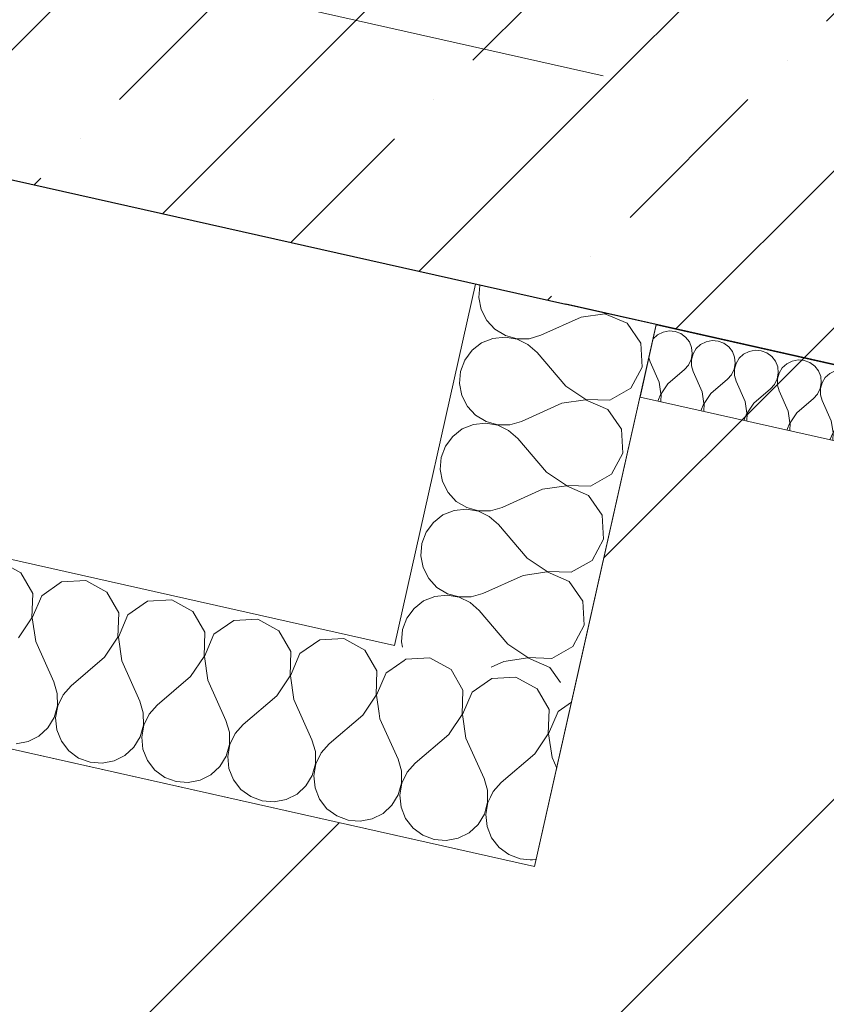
# Model space of a CAD drawing. Header units: millimetres. Extents: x -7213913 to -6930480, y 6129472 to 6353620.
# Tile 149 of 256: x -7191821 to -7191386, y 6174624 to 6175156. Entities that reach past the tile are written whole.
import ezdxf
from ezdxf.enums import TextEntityAlignment as Align

# ---------------------------------------------------------------- set-up
doc = ezdxf.new("R2010")
doc.units = ezdxf.units.MM
doc.header["$MEASUREMENT"] = 0
doc.linetypes.add('Штрихпунктирная', pattern=[670.277762, 352.777767, -176.388884, 0, -141.111112])
for name, color, linetype, lineweight in [('0_Ном._пера__1', 7, 'Continuous', 0), ('АР-Стены_внешние_.АР_Ном._пера__1', 7, 'Continuous', 0), ('АР-Стены_внутренние_пилоны.АР_Ном._пера__1', 7, 'Continuous', 30), ('АР-Стены_Перегородки_межквартирные_200.АР_Ном._пера__1', 7, 'Continuous', 30), ('АР-Чертеж-Оси_Осевые размеры.АР_Ном._пера__120', 7, 'Continuous', 0), ('АР-Чертеж-Размеры.АР_Ном._пера__1', 7, 'Continuous', 0)]:
    doc.layers.add(name, color=color, linetype=linetype, lineweight=lineweight)
for name, color, linetype in [('АР-Стены_внутренние_пилоны.АР', 7, 'Continuous'), ('АР-Стены_Перегородки_межквартирные_200.АР', 7, 'Continuous'), ('АР-Чертеж-Оси_Осевые размеры.АР', 7, 'Continuous'), ('АР-Чертеж-Размеры.АР', 7, 'Continuous')]:
    doc.layers.add(name, color=color, linetype=linetype)
doc.styles.add('РЎР“Р•РќР•Р\xa0Р\x98Р\xa0_РЎРўР\x98Р›Р¬_3', font='GOST_Common.ttf')
doc.styles.add('РЎР“Р•РќР•Р\xa0Р\x98Р\xa0_РЎРўР\x98Р›Р¬_5', font='GOTHIC.TTF')
doc.dimstyles.new('СГЕНЕРИР_СТИЛЬ__5', dxfattribs={"dimtxt": 200, "dimasz": 142.5, "dimexe": 0.18, "dimexo": 0.0625, "dimgap": 0, "dimtad": 1, "dimdec": 0, "dimzin": 0, "dimdsep": 46, "dimtxsty": 'РЎР“Р•РќР•Р\xa0Р\x98Р\xa0_РЎРўР\x98Р›Р¬_3', "dimblk": 'ARROWHEAD_6', "dimblk1": 'ARROWHEAD_6', "dimblk2": 'ARROWHEAD_6', "dimcen": 0.09, "dimse1": 1, "dimse2": 1, "dimclrd": 7, "dimclre": 7, "dimclrt": 7, "dimazin": 0, "dimtfac": 1, "dimtdec": 4, "dimtmove": 0, "dimatfit": 3, "dimfxl": 1, "dimtolj": 1, "dimtzin": 0, "dimarcsym": 0})
pattern_1 = [(45, (-6566190.34, 6562677.8), (-84.852814, 84.852814), []), (45, (-6566232.77, 6562720.22), (-84.852814, 84.852814), [90, -30, 0, -30])]
pattern_2 = [(45, (-6566190.34, 6562677.8), (-127.279217, 127.279217), [])]

# ---------------------------------------------------------------- blocks, each defined once
blk = doc.blocks.new('Стена_8_10', base_point=(-7191377.14, 6175096.67))
at = {"layer": 'АР-Стены_внутренние_пилоны.АР', "linetype": 'Continuous', "lineweight": 0, "true_color": 0x000000}
h = blk.add_hatch(dxfattribs=at)
h.set_pattern_fill('ЖЕЛЕЗОБЕТОН__PROJECT__000A', color=18, style=0, pattern_type=2)
h.set_pattern_definition(pattern_1)
h.paths.add_polyline_path([(-7191526.49, 6175002.1), (-7191282.57, 6174947.31), (-7191278.51, 6174965.38), (-7191471.7, 6175246.02)])
h = blk.add_hatch(dxfattribs=at)
h.set_pattern_fill('ЖЕЛЕЗОБЕТОН__PROJECT__000A', color=18, style=0, pattern_type=2)
h.set_pattern_definition(pattern_1)
h.paths.add_polyline_path([(-7191471.7, 6175246.02), (-7191278.51, 6174965.38), (-7191227.78, 6175191.24)])
at = {"layer": 'АР-Стены_внутренние_пилоны.АР_Ном._пера__1', "color": 7, "linetype": 'Continuous', "lineweight": 30, "flags": 128}
blk.add_lwpolyline([(-7191282.57, 6174947.31), (-7191526.49, 6175002.1)], dxfattribs=at)
blk = doc.blocks.new('Стена_10_10', base_point=(-7193465.12, 6175565.61))
at = {"layer": 'АР-Стены_внутренние_пилоны.АР', "linetype": 'Continuous', "lineweight": 0, "true_color": 0x000000}
h = blk.add_hatch(dxfattribs=at)
h.set_pattern_fill('ЖЕЛЕЗОБЕТОН__PROJECT__000A', color=18, style=0, pattern_type=2)
h.set_pattern_definition(pattern_1)
h.paths.add_polyline_path([(-7191471.7, 6175246.02), (-7193315.77, 6175660.18), (-7193370.55, 6175416.26), (-7191526.49, 6175002.1)])
at = {"layer": 'АР-Стены_внутренние_пилоны.АР_Ном._пера__1', "color": 7, "linetype": 'Continuous', "lineweight": 30, "flags": 128}
blk.add_lwpolyline([(-7193614.48, 6175471.04), (-7191526.49, 6175002.1)], dxfattribs=at)
blk = doc.blocks.new('Стена_206_10', base_point=(-7193336.24, 6174998.62))
at = {"layer": 'АР-Стены_Перегородки_межквартирные_200.АР', "linetype": 'Continuous', "lineweight": 0, "true_color": 0x000000}
h = blk.add_hatch(dxfattribs=at)
h.set_pattern_fill('БЛОКИ_БЕТОННЫЕ_ЭФФЕКТИВН_28', color=18, style=0, pattern_type=2)
h.set_pattern_definition(pattern_2)
h.paths.add_polyline_path([(-7193260.58, 6174879.14), (-7185762.37, 6173195.08), (-7185718.54, 6173390.22), (-7193216.75, 6175074.28)])
at = {"layer": 'АР-Стены_Перегородки_межквартирные_200.АР_Ном._пера__1', "color": 7, "linetype": 'Continuous', "lineweight": 15, "flags": 128}
blk.add_lwpolyline([(-7191543.44, 6174698.46), (-7193216.75, 6175074.28)], dxfattribs=at)
blk = doc.blocks.new('Стена_207_10', base_point=(-7191467.78, 6174578.98))
at = {"layer": 'АР-Стены_Перегородки_межквартирные_200.АР', "linetype": 'Continuous', "lineweight": 0, "true_color": 0x000000}
h = blk.add_hatch(dxfattribs=at)
h.set_pattern_fill('БЛОКИ_БЕТОННЫЕ_ЭФФЕКТИВН_28', color=18, style=0, pattern_type=2)
h.set_pattern_definition(pattern_2)
h.paths.add_polyline_path([(-7191348.3, 6174654.63), (-7191282.57, 6174947.31), (-7191477.7, 6174991.14), (-7191543.44, 6174698.46)])
h = blk.add_hatch(dxfattribs=at)
h.set_pattern_fill('ШТУКАТУРКА__ГИПС_01_000A', color=18, style=0, pattern_type=2)
h.set_pattern_definition([(45, (-6566190.34, 6563027.8), (-111.369318, 111.369318), [0, -105, 0, -157.5]), (110, (-6565840.34, 6563027.8), (148.001588, 53.868173), [0, -77, 0, -133])])
h.paths.add_polyline_path([(-7191328.78, 6174650.25), (-7191263.05, 6174942.93), (-7191282.57, 6174947.31), (-7191348.3, 6174654.63)])
at = {"layer": 'АР-Стены_Перегородки_межквартирные_200.АР_Ном._пера__1', "color": 7, "linetype": 'Continuous', "lineweight": 15}
blk.add_line((-7191348.3, 6174654.63), (-7191282.57, 6174947.31), dxfattribs=at)
at = {"layer": 'АР-Стены_Перегородки_межквартирные_200.АР_Ном._пера__1', "color": 7, "linetype": 'Continuous', "lineweight": 15, "flags": 128}
for points in [[(-7191477.7, 6174991.14), (-7191543.44, 6174698.46)], [(-7191282.57, 6174947.31), (-7191477.7, 6174991.14)]]:
    blk.add_lwpolyline(points, dxfattribs=at)
at = {"layer": 'АР-Стены_Перегородки_межквартирные_200.АР_Ном._пера__1', "color": 7, "linetype": 'Continuous', "lineweight": 0, "flags": 128}
for points in [[(-7191263.05, 6174942.93), (-7191282.57, 6174947.31)], [(-7191328.78, 6174650.25), (-7191263.05, 6174942.93)], [(-7191328.78, 6174650.25), (-7191348.3, 6174654.63)]]:
    blk.add_lwpolyline(points, dxfattribs=at)
blk = doc.blocks.new('*X807', base_point=(-6566190.34, 6562677.79))
at = {"layer": 'АР-Стены_внешние_.АР_Ном._пера__1', "color": 7, "linetype": 'Continuous', "lineweight": 0}
for p, q in [((-7191479.41, 6174983.39), (-7191479.46, 6174983.3)), ((-7191477, 6174985.63), (-7191479.41, 6174983.39)), ((-7191474.08, 6174987.12), (-7191477, 6174985.63)), ((-7191470.85, 6174987.75), (-7191474.08, 6174987.12)), ((-7191467.58, 6174987.48), (-7191470.85, 6174987.75)), ((-7191464.5, 6174986.32), (-7191467.58, 6174987.48)), ((-7191461.86, 6174984.37), (-7191464.5, 6174986.32)), ((-7191459.85, 6174981.77), (-7191461.86, 6174984.37)), ((-7191458.63, 6174978.73), (-7191459.85, 6174981.77)), ((-7191458.29, 6174975.46), (-7191458.63, 6174978.73)), ((-7191456.18, 6174978.17), (-7191457.88, 6174975.37)), ((-7191453.77, 6174980.41), (-7191456.18, 6174978.17)), ((-7191450.84, 6174981.9), (-7191453.77, 6174980.41)), ((-7191447.62, 6174982.53), (-7191450.84, 6174981.9)), ((-7191444.35, 6174982.26), (-7191447.62, 6174982.53)), ((-7191441.27, 6174981.11), (-7191444.35, 6174982.26)), ((-7191438.63, 6174979.16), (-7191441.27, 6174981.11)), ((-7191436.62, 6174976.56), (-7191438.63, 6174979.16)), ((-7191481.72, 6174973.28), (-7191481.04, 6174970.98)), ((-7191460.28, 6174969.26), (-7191458.85, 6174972.22)), ((-7191458.85, 6174972.22), (-7191458.29, 6174975.46)), ((-7191457.88, 6174975.37), (-7191458.76, 6174972.2)), ((-7191458.76, 6174972.2), (-7191458.73, 6174968.92)), ((-7191435.4, 6174973.51), (-7191436.62, 6174976.56)), ((-7191435.06, 6174970.24), (-7191435.4, 6174973.51)), ((-7191432.95, 6174972.96), (-7191434.65, 6174970.15)), ((-7191430.54, 6174975.19), (-7191432.95, 6174972.96)), ((-7191427.61, 6174976.68), (-7191430.54, 6174975.19)), ((-7191424.39, 6174977.32), (-7191427.61, 6174976.68)), ((-7191421.12, 6174977.05), (-7191424.39, 6174977.32)), ((-7191418.04, 6174975.89), (-7191421.12, 6174977.05)), ((-7191415.4, 6174973.94), (-7191418.04, 6174975.89)), ((-7191413.39, 6174971.34), (-7191415.4, 6174973.94)), ((-7191401.16, 6174972.1), (-7191404.38, 6174971.47)), ((-7191397.89, 6174971.83), (-7191401.16, 6174972.1)), ((-7191476.16, 6174960.12), (-7191481.04, 6174970.98)), ((-7191471.52, 6174959.08), (-7191462.46, 6174966.81)), ((-7191462.46, 6174966.81), (-7191460.28, 6174969.26)), ((-7191458.73, 6174968.92), (-7191457.81, 6174965.76)), ((-7191437.05, 6174964.05), (-7191435.62, 6174967.01)), ((-7191435.62, 6174967.01), (-7191435.06, 6174970.24)), ((-7191434.65, 6174970.15), (-7191435.53, 6174966.99)), ((-7191435.53, 6174966.99), (-7191435.5, 6174963.7)), ((-7191412.17, 6174968.29), (-7191413.39, 6174971.34)), ((-7191411.83, 6174965.03), (-7191412.17, 6174968.29)), ((-7191409.72, 6174967.74), (-7191411.42, 6174964.93)), ((-7191407.31, 6174969.98), (-7191409.72, 6174967.74)), ((-7191404.38, 6174971.47), (-7191407.31, 6174969.98)), ((-7191394.81, 6174970.67), (-7191397.89, 6174971.83)), ((-7191392.17, 6174968.72), (-7191394.81, 6174970.67)), ((-7191390.16, 6174966.12), (-7191392.17, 6174968.72)), ((-7191377.93, 6174966.88), (-7191381.15, 6174966.25)), ((-7191374.65, 6174966.61), (-7191377.93, 6174966.88)), ((-7191452.93, 6174954.91), (-7191457.81, 6174965.76)), ((-7191448.28, 6174953.86), (-7191439.23, 6174961.59)), ((-7191439.23, 6174961.59), (-7191437.05, 6174964.05)), ((-7191435.5, 6174963.7), (-7191434.58, 6174960.55)), ((-7191413.82, 6174958.83), (-7191412.39, 6174961.79)), ((-7191412.39, 6174961.79), (-7191411.83, 6174965.03)), ((-7191411.42, 6174964.93), (-7191412.3, 6174961.77)), ((-7191412.3, 6174961.77), (-7191412.27, 6174958.48)), ((-7191388.94, 6174963.08), (-7191390.16, 6174966.12)), ((-7191388.6, 6174959.81), (-7191388.94, 6174963.08)), ((-7191386.49, 6174962.53), (-7191388.19, 6174959.72)), ((-7191384.08, 6174964.76), (-7191386.49, 6174962.53)), ((-7191381.15, 6174966.25), (-7191384.08, 6174964.76)), ((-7191371.58, 6174965.46), (-7191374.65, 6174966.61)), ((-7191368.94, 6174963.51), (-7191371.58, 6174965.46)), ((-7191366.93, 6174960.91), (-7191368.94, 6174963.51)), ((-7191354.7, 6174961.67), (-7191357.92, 6174961.03)), ((-7191351.42, 6174961.4), (-7191354.7, 6174961.67)), ((-7191475.22, 6174953.69), (-7191476.16, 6174960.12)), ((-7191471.52, 6174959.08), (-7191475.12, 6174953.67)), ((-7191429.7, 6174949.69), (-7191434.58, 6174960.55)), ((-7191425.05, 6174948.65), (-7191416, 6174956.37)), ((-7191416, 6174956.37), (-7191413.82, 6174958.83)), ((-7191412.27, 6174958.48), (-7191411.35, 6174955.33)), ((-7191390.59, 6174953.61), (-7191389.16, 6174956.57)), ((-7191389.16, 6174956.57), (-7191388.6, 6174959.81)), ((-7191388.19, 6174959.72), (-7191389.07, 6174956.55)), ((-7191389.07, 6174956.55), (-7191389.04, 6174953.27)), ((-7191365.71, 6174957.86), (-7191366.93, 6174960.91)), ((-7191365.37, 6174954.59), (-7191365.71, 6174957.86)), ((-7191363.25, 6174957.31), (-7191364.96, 6174954.5)), ((-7191360.85, 6174959.54), (-7191363.25, 6174957.31)), ((-7191357.92, 6174961.03), (-7191360.85, 6174959.54)), ((-7191348.35, 6174960.24), (-7191351.42, 6174961.4)), ((-7191345.71, 6174958.29), (-7191348.35, 6174960.24)), ((-7191343.7, 6174955.69), (-7191345.71, 6174958.29)), ((-7191331.47, 6174956.45), (-7191334.69, 6174955.82)), ((-7191328.19, 6174956.18), (-7191331.47, 6174956.45)), ((-7191325.12, 6174955.03), (-7191328.19, 6174956.18)), ((-7191476.9, 6174949.8), (-7191475.22, 6174953.69)), ((-7191475.12, 6174953.67), (-7191475.27, 6174949.43)), ((-7191451.99, 6174948.47), (-7191452.93, 6174954.91)), ((-7191448.28, 6174953.86), (-7191451.89, 6174948.45)), ((-7191406.47, 6174944.47), (-7191411.35, 6174955.33)), ((-7191401.82, 6174943.43), (-7191392.77, 6174951.16)), ((-7191392.77, 6174951.16), (-7191390.59, 6174953.61)), ((-7191389.04, 6174953.27), (-7191388.12, 6174950.11)), ((-7191367.35, 6174948.4), (-7191365.93, 6174951.36)), ((-7191365.93, 6174951.36), (-7191365.37, 6174954.59)), ((-7191364.96, 6174954.5), (-7191365.83, 6174951.34)), ((-7191365.83, 6174951.34), (-7191365.81, 6174948.05)), ((-7191342.48, 6174952.64), (-7191343.7, 6174955.69)), ((-7191342.13, 6174949.38), (-7191342.48, 6174952.64)), ((-7191340.02, 6174952.09), (-7191341.73, 6174949.29)), ((-7191337.62, 6174954.33), (-7191340.02, 6174952.09)), ((-7191334.69, 6174955.82), (-7191337.62, 6174954.33)), ((-7191322.48, 6174953.07), (-7191325.12, 6174955.03)), ((-7191320.47, 6174950.48), (-7191322.48, 6174953.07)), ((-7191308.24, 6174951.23), (-7191311.46, 6174950.6)), ((-7191304.96, 6174950.96), (-7191308.24, 6174951.23)), ((-7191301.89, 6174949.81), (-7191304.96, 6174950.96)), ((-7191453.67, 6174944.58), (-7191451.99, 6174948.47)), ((-7191451.89, 6174948.45), (-7191452.04, 6174944.21)), ((-7191428.75, 6174943.25), (-7191429.7, 6174949.69)), ((-7191425.05, 6174948.65), (-7191428.66, 6174943.23)), ((-7191383.24, 6174939.26), (-7191388.12, 6174950.11)), ((-7191378.59, 6174938.21), (-7191369.54, 6174945.94)), ((-7191369.54, 6174945.94), (-7191367.35, 6174948.4)), ((-7191365.81, 6174948.05), (-7191364.89, 6174944.9)), ((-7191344.12, 6174943.18), (-7191342.7, 6174946.14)), ((-7191342.7, 6174946.14), (-7191342.13, 6174949.38)), ((-7191341.73, 6174949.29), (-7191342.6, 6174946.12)), ((-7191342.6, 6174946.12), (-7191342.58, 6174942.83)), ((-7191319.25, 6174947.43), (-7191320.47, 6174950.48)), ((-7191318.9, 6174944.16), (-7191319.25, 6174947.43)), ((-7191316.79, 6174946.88), (-7191318.5, 6174944.07)), ((-7191314.38, 6174949.11), (-7191316.79, 6174946.88)), ((-7191311.46, 6174950.6), (-7191314.38, 6174949.11)), ((-7191299.24, 6174947.86), (-7191301.89, 6174949.81)), ((-7191297.24, 6174945.26), (-7191299.24, 6174947.86)), ((-7191285, 6174946.02), (-7191288.23, 6174945.38)), ((-7191282.89, 6174945.84), (-7191285, 6174946.02)), ((-7191430.43, 6174939.36), (-7191428.75, 6174943.25)), ((-7191428.66, 6174943.23), (-7191428.8, 6174939)), ((-7191405.52, 6174938.04), (-7191406.47, 6174944.47)), ((-7191401.82, 6174943.43), (-7191405.43, 6174938.02)), ((-7191360.01, 6174934.04), (-7191364.89, 6174944.9)), ((-7191355.36, 6174933), (-7191346.3, 6174940.73)), ((-7191346.3, 6174940.73), (-7191344.12, 6174943.18)), ((-7191342.58, 6174942.83), (-7191341.66, 6174939.68)), ((-7191320.89, 6174937.97), (-7191319.47, 6174940.92)), ((-7191319.47, 6174940.92), (-7191318.9, 6174944.16)), ((-7191318.5, 6174944.07), (-7191319.37, 6174940.9)), ((-7191319.37, 6174940.9), (-7191319.35, 6174937.62)), ((-7191296.01, 6174942.21), (-7191297.24, 6174945.26)), ((-7191295.67, 6174938.94), (-7191296.01, 6174942.21)), ((-7191293.56, 6174941.66), (-7191295.27, 6174938.85)), ((-7191291.15, 6174943.89), (-7191293.56, 6174941.66)), ((-7191288.23, 6174945.38), (-7191291.15, 6174943.89)), ((-7191407.2, 6174934.15), (-7191405.52, 6174938.04)), ((-7191405.43, 6174938.02), (-7191405.57, 6174933.78)), ((-7191382.29, 6174932.82), (-7191383.24, 6174939.26)), ((-7191378.59, 6174938.21), (-7191382.2, 6174932.8)), ((-7191336.78, 6174928.82), (-7191341.66, 6174939.68)), ((-7191332.13, 6174927.78), (-7191323.07, 6174935.51)), ((-7191323.07, 6174935.51), (-7191320.89, 6174937.97)), ((-7191319.35, 6174937.62), (-7191318.43, 6174934.47)), ((-7191297.66, 6174932.75), (-7191296.24, 6174935.71)), ((-7191296.24, 6174935.71), (-7191295.67, 6174938.94)), ((-7191295.27, 6174938.85), (-7191296.14, 6174935.69)), ((-7191296.14, 6174935.69), (-7191296.12, 6174932.4)), ((-7191383.97, 6174928.93), (-7191382.29, 6174932.82)), ((-7191382.2, 6174932.8), (-7191382.34, 6174928.56)), ((-7191359.06, 6174927.6), (-7191360.01, 6174934.04)), ((-7191355.36, 6174933), (-7191358.97, 6174927.58)), ((-7191313.54, 6174923.61), (-7191318.43, 6174934.47)), ((-7191308.9, 6174922.56), (-7191299.84, 6174930.29)), ((-7191299.84, 6174930.29), (-7191297.66, 6174932.75)), ((-7191296.12, 6174932.4), (-7191295.2, 6174929.25)), ((-7191360.74, 6174923.71), (-7191359.06, 6174927.6)), ((-7191358.97, 6174927.58), (-7191359.11, 6174923.35)), ((-7191335.83, 6174922.39), (-7191336.78, 6174928.82)), ((-7191332.13, 6174927.78), (-7191335.74, 6174922.37)), ((-7191290.31, 6174918.39), (-7191295.2, 6174929.25)), ((-7191337.51, 6174918.5), (-7191335.83, 6174922.39)), ((-7191335.74, 6174922.37), (-7191335.88, 6174918.13)), ((-7191312.6, 6174917.17), (-7191313.54, 6174923.61)), ((-7191308.9, 6174922.56), (-7191312.51, 6174917.15)), ((-7191314.28, 6174913.28), (-7191312.6, 6174917.17)), ((-7191312.51, 6174917.15), (-7191312.65, 6174912.91)), ((-7191289.82, 6174915.01), (-7191290.31, 6174918.39))]:
    blk.add_line(p, q, dxfattribs=at)
blk = doc.blocks.new('Штриховка_2_10', base_point=(-6566190.34, 6562677.79))
at = {"layer": 'АР-Стены_внешние_.АР_Ном._пера__1', "color": 7, "linetype": 'Continuous', "lineweight": 0, "flags": 128}
blk.add_lwpolyline([(-7191282.6, 6174947.16), (-7191477.74, 6174990.98), (-7191486.5, 6174951.95), (-7191291.36, 6174908.13)], close=True, dxfattribs=at)
at = {"layer": 'АР-Стены_внешние_.АР_Ном._пера__1', "color": 7, "linetype": 'Continuous', "lineweight": 0}
blk.add_blockref('*X807', (-6566190.34, 6562677.79), dxfattribs=at)
blk = doc.blocks.new('*X817', base_point=(-6566190.34, 6562677.79))
at = {"layer": '0_Ном._пера__1', "color": 7, "linetype": 'Continuous', "lineweight": 0}
for p, q in [((-7191613, 6174810.47), (-7191613.95, 6174809.8)), ((-7191600.01, 6174811.2), (-7191613, 6174810.47)), ((-7191588.57, 6174804.99), (-7191600.01, 6174811.2)), ((-7191582.11, 6174793.69), (-7191588.57, 6174804.99)), ((-7191566.54, 6174800.04), (-7191577.21, 6174792.59)), ((-7191553.55, 6174800.76), (-7191566.54, 6174800.04)), ((-7191542.11, 6174794.55), (-7191553.55, 6174800.76)), ((-7191582.56, 6174780.68), (-7191582.11, 6174793.69)), ((-7191577.21, 6174792.59), (-7191582.37, 6174780.64)), ((-7191535.65, 6174783.26), (-7191542.11, 6174794.55)), ((-7191523.51, 6174787.21), (-7191530.75, 6174782.15)), ((-7191589.2, 6174770.71), (-7191582.56, 6174780.68)), ((-7191536.09, 6174770.25), (-7191535.65, 6174783.26)), ((-7191530.75, 6174782.15), (-7191535.91, 6174770.21)), ((-7191582.37, 6174780.64), (-7191580.48, 6174767.77)), ((-7191543.31, 6174759.42), (-7191536.09, 6174770.25)), ((-7191535.91, 6174770.21), (-7191534.02, 6174757.33)), ((-7191580.48, 6174767.77), (-7191570.71, 6174746.05)), ((-7191543.31, 6174759.42), (-7191561.42, 6174743.97)), ((-7191534.02, 6174757.33), (-7191531.48, 6174751.7)), ((-7191568.87, 6174739.75), (-7191570.71, 6174746.05)), ((-7191561.42, 6174743.97), (-7191565.78, 6174739.05)), ((-7191568.86, 6174738.59), (-7191568.87, 6174739.75)), ((-7191565.78, 6174739.05), (-7191567.24, 6174736.03)), ((-7191545.81, 6174702.18), (-7191544.64, 6174702.08)), ((-7191544.64, 6174702.08), (-7191542.53, 6174702.5))]:
    blk.add_line(p, q, dxfattribs=at)
blk = doc.blocks.new('*X818', base_point=(-6566190.34, 6562677.79))
at = {"layer": '0_Ном._пера__1', "color": 7, "linetype": 'Continuous', "lineweight": 0}
for p, q in [((-7191613.95, 6174809.8), (-7191622.22, 6174804.04)), ((-7191627.37, 6174781.11), (-7191626.94, 6174778.2)), ((-7191626.94, 6174778.2), (-7191617.17, 6174756.49)), ((-7191589.77, 6174769.86), (-7191589.2, 6174770.71)), ((-7191589.77, 6174769.86), (-7191607.88, 6174754.4)), ((-7191615.33, 6174750.18), (-7191617.17, 6174756.49)), ((-7191607.88, 6174754.4), (-7191612.24, 6174749.49)), ((-7191615.28, 6174743.61), (-7191615.33, 6174750.18)), ((-7191612.24, 6174749.49), (-7191615.1, 6174743.57)), ((-7191617.03, 6174737.28), (-7191615.28, 6174743.61)), ((-7191615.1, 6174743.57), (-7191616.22, 6174737.1)), ((-7191568.82, 6174733.18), (-7191568.86, 6174738.59)), ((-7191620.45, 6174731.67), (-7191617.03, 6174737.28)), ((-7191616.22, 6174737.1), (-7191615.54, 6174730.57)), ((-7191570.57, 6174726.85), (-7191568.82, 6174733.18)), ((-7191568.64, 6174733.14), (-7191569.76, 6174726.66)), ((-7191567.24, 6174736.03), (-7191568.64, 6174733.14)), ((-7191625.26, 6174727.2), (-7191620.45, 6174731.67)), ((-7191615.54, 6174730.57), (-7191613.1, 6174724.47)), ((-7191640.38, 6174723.18), (-7191637.56, 6174722.95)), ((-7191637.56, 6174722.95), (-7191631.12, 6174724.22)), ((-7191631.12, 6174724.22), (-7191625.26, 6174727.2)), ((-7191613.1, 6174724.47), (-7191609.08, 6174719.27)), ((-7191573.98, 6174721.23), (-7191570.57, 6174726.85)), ((-7191569.76, 6174726.66), (-7191569.08, 6174720.13)), ((-7191609.08, 6174719.27), (-7191603.8, 6174715.37)), ((-7191578.8, 6174716.77), (-7191573.98, 6174721.23)), ((-7191569.08, 6174720.13), (-7191566.63, 6174714.03)), ((-7191603.8, 6174715.37), (-7191597.65, 6174713.06)), ((-7191597.65, 6174713.06), (-7191591.1, 6174712.52)), ((-7191591.1, 6174712.52), (-7191584.65, 6174713.78)), ((-7191584.65, 6174713.78), (-7191578.8, 6174716.77)), ((-7191566.63, 6174714.03), (-7191562.62, 6174708.84)), ((-7191562.62, 6174708.84), (-7191557.33, 6174704.93)), ((-7191557.33, 6174704.93), (-7191551.18, 6174702.62)), ((-7191551.18, 6174702.62), (-7191545.81, 6174702.18))]:
    blk.add_line(p, q, dxfattribs=at)
blk = doc.blocks.new('*X819', base_point=(-6566190.34, 6562677.79))
at = {"layer": '0_Ном._пера__1', "color": 7, "linetype": 'Continuous', "lineweight": 0}
for p, q in [((-7191820.88, 6174857.16), (-7191832.32, 6174863.37)), ((-7191814.42, 6174845.86), (-7191820.88, 6174857.16)), ((-7191798.85, 6174852.21), (-7191809.52, 6174844.76)), ((-7191785.85, 6174852.94), (-7191798.85, 6174852.21)), ((-7191774.42, 6174846.73), (-7191785.85, 6174852.94)), ((-7191814.86, 6174832.86), (-7191814.42, 6174845.86)), ((-7191809.52, 6174844.76), (-7191814.68, 6174832.82)), ((-7191767.96, 6174835.43), (-7191774.42, 6174846.73)), ((-7191752.38, 6174841.78), (-7191763.05, 6174834.33)), ((-7191739.39, 6174842.5), (-7191752.38, 6174841.78)), ((-7191727.96, 6174836.29), (-7191739.39, 6174842.5)), ((-7191768.4, 6174822.42), (-7191767.96, 6174835.43)), ((-7191763.05, 6174834.33), (-7191768.21, 6174822.38)), ((-7191721.5, 6174824.99), (-7191727.96, 6174836.29)), ((-7191822.08, 6174822.03), (-7191814.86, 6174832.86)), ((-7191814.68, 6174832.82), (-7191812.79, 6174819.94)), ((-7191705.92, 6174831.34), (-7191716.59, 6174823.89)), ((-7191692.93, 6174832.07), (-7191705.92, 6174831.34)), ((-7191681.5, 6174825.86), (-7191692.93, 6174832.07)), ((-7191721.94, 6174811.99), (-7191721.5, 6174824.99)), ((-7191716.59, 6174823.89), (-7191721.75, 6174811.95)), ((-7191675.04, 6174814.56), (-7191681.5, 6174825.86)), ((-7191812.79, 6174819.94), (-7191803.02, 6174798.23)), ((-7191775.62, 6174811.59), (-7191768.4, 6174822.42)), ((-7191768.21, 6174822.38), (-7191766.32, 6174809.51)), ((-7191659.46, 6174820.91), (-7191670.13, 6174813.46)), ((-7191646.47, 6174821.63), (-7191659.46, 6174820.91)), ((-7191635.03, 6174815.42), (-7191646.47, 6174821.63)), ((-7191675.48, 6174801.55), (-7191675.04, 6174814.56)), ((-7191670.13, 6174813.46), (-7191675.29, 6174801.51)), ((-7191628.57, 6174804.13), (-7191635.03, 6174815.42)), ((-7191775.62, 6174811.59), (-7191793.73, 6174796.14)), ((-7191766.32, 6174809.51), (-7191756.56, 6174787.79)), ((-7191729.16, 6174801.16), (-7191721.94, 6174811.99)), ((-7191721.75, 6174811.95), (-7191719.86, 6174799.07)), ((-7191629.02, 6174791.12), (-7191628.57, 6174804.13)), ((-7191623.67, 6174803.02), (-7191628.83, 6174791.08)), ((-7191622.22, 6174804.04), (-7191623.67, 6174803.02)), ((-7191801.18, 6174791.92), (-7191803.02, 6174798.23)), ((-7191729.16, 6174801.16), (-7191747.27, 6174785.71)), ((-7191719.86, 6174799.07), (-7191710.1, 6174777.36)), ((-7191682.69, 6174790.73), (-7191675.48, 6174801.55)), ((-7191675.29, 6174801.51), (-7191673.4, 6174788.64)), ((-7191801.13, 6174785.35), (-7191801.18, 6174791.92)), ((-7191793.73, 6174796.14), (-7191798.09, 6174791.23)), ((-7191798.09, 6174791.23), (-7191800.94, 6174785.31)), ((-7191754.72, 6174781.49), (-7191756.56, 6174787.79)), ((-7191682.69, 6174790.73), (-7191700.81, 6174775.27)), ((-7191673.4, 6174788.64), (-7191663.64, 6174766.92)), ((-7191636.23, 6174780.29), (-7191629.02, 6174791.12)), ((-7191628.83, 6174791.08), (-7191627.37, 6174781.11)), ((-7191802.88, 6174779.02), (-7191801.13, 6174785.35)), ((-7191800.94, 6174785.31), (-7191802.07, 6174778.84)), ((-7191754.67, 6174774.92), (-7191754.72, 6174781.49)), ((-7191751.63, 6174780.79), (-7191754.48, 6174774.88)), ((-7191747.27, 6174785.71), (-7191751.63, 6174780.79)), ((-7191806.29, 6174773.41), (-7191802.88, 6174779.02)), ((-7191802.07, 6174778.84), (-7191801.39, 6174772.31)), ((-7191708.26, 6174771.05), (-7191710.1, 6174777.36)), ((-7191636.23, 6174780.29), (-7191654.34, 6174764.84)), ((-7191811.11, 6174768.94), (-7191806.29, 6174773.41)), ((-7191801.39, 6174772.31), (-7191798.94, 6174766.21)), ((-7191756.42, 6174768.59), (-7191754.67, 6174774.92)), ((-7191754.48, 6174774.88), (-7191755.61, 6174768.4)), ((-7191708.21, 6174764.48), (-7191708.26, 6174771.05)), ((-7191705.17, 6174770.36), (-7191708.02, 6174764.44)), ((-7191700.81, 6174775.27), (-7191705.17, 6174770.36)), ((-7191823.41, 6174764.69), (-7191816.96, 6174765.96)), ((-7191816.96, 6174765.96), (-7191811.11, 6174768.94)), ((-7191798.94, 6174766.21), (-7191794.93, 6174761.01)), ((-7191759.83, 6174762.97), (-7191756.42, 6174768.59)), ((-7191755.61, 6174768.4), (-7191754.92, 6174761.87)), ((-7191661.79, 6174760.62), (-7191663.64, 6174766.92)), ((-7191654.34, 6174764.84), (-7191658.71, 6174759.92)), ((-7191794.93, 6174761.01), (-7191789.64, 6174757.11)), ((-7191764.65, 6174758.51), (-7191759.83, 6174762.97)), ((-7191754.92, 6174761.87), (-7191752.48, 6174755.77)), ((-7191709.96, 6174758.15), (-7191708.21, 6174764.48)), ((-7191708.02, 6174764.44), (-7191709.15, 6174757.97)), ((-7191661.75, 6174754.05), (-7191661.79, 6174760.62)), ((-7191658.71, 6174759.92), (-7191661.56, 6174754.01)), ((-7191789.64, 6174757.11), (-7191783.49, 6174754.8)), ((-7191783.49, 6174754.8), (-7191776.95, 6174754.26)), ((-7191776.95, 6174754.26), (-7191770.5, 6174755.52)), ((-7191770.5, 6174755.52), (-7191764.65, 6174758.51)), ((-7191752.48, 6174755.77), (-7191748.46, 6174750.57)), ((-7191713.37, 6174752.54), (-7191709.96, 6174758.15)), ((-7191709.15, 6174757.97), (-7191708.46, 6174751.44)), ((-7191748.46, 6174750.57), (-7191743.18, 6174746.67)), ((-7191718.18, 6174748.07), (-7191713.37, 6174752.54)), ((-7191708.46, 6174751.44), (-7191706.02, 6174745.34)), ((-7191663.49, 6174747.72), (-7191661.75, 6174754.05)), ((-7191661.56, 6174754.01), (-7191662.69, 6174747.53)), ((-7191743.18, 6174746.67), (-7191737.03, 6174744.36)), ((-7191737.03, 6174744.36), (-7191730.48, 6174743.82)), ((-7191730.48, 6174743.82), (-7191724.04, 6174745.09)), ((-7191724.04, 6174745.09), (-7191718.18, 6174748.07)), ((-7191706.02, 6174745.34), (-7191702, 6174740.14)), ((-7191666.91, 6174742.1), (-7191663.49, 6174747.72)), ((-7191662.69, 6174747.53), (-7191662, 6174741)), ((-7191702, 6174740.14), (-7191696.72, 6174736.24)), ((-7191671.72, 6174737.64), (-7191666.91, 6174742.1)), ((-7191662, 6174741), (-7191659.56, 6174734.9)), ((-7191696.72, 6174736.24), (-7191690.57, 6174733.93)), ((-7191690.57, 6174733.93), (-7191684.02, 6174733.39)), ((-7191684.02, 6174733.39), (-7191677.58, 6174734.65)), ((-7191677.58, 6174734.65), (-7191671.72, 6174737.64)), ((-7191659.56, 6174734.9), (-7191655.54, 6174729.71)), ((-7191655.54, 6174729.71), (-7191650.26, 6174725.8)), ((-7191650.26, 6174725.8), (-7191644.11, 6174723.49)), ((-7191644.11, 6174723.49), (-7191640.38, 6174723.18))]:
    blk.add_line(p, q, dxfattribs=at)
blk = doc.blocks.new('Стена_389_10', base_point=(-7193097.28, 6175149.91))
at = {"layer": '0_Ном._пера__1', "color": 7, "linetype": 'Continuous', "lineweight": 0, "flags": 128}
for points in [[(-7191619.1, 6174817.93), (-7193097.28, 6175149.91)], [(-7193119.19, 6175052.34), (-7191543.44, 6174698.44)], [(-7191543.44, 6174698.44), (-7191521.53, 6174796.01)]]:
    blk.add_lwpolyline(points, dxfattribs=at)
at = {"color": 7, "lineweight": 0}
for name in ['*X819', '*X818', '*X817']:
    blk.add_blockref(name, (-6566190.34, 6562677.79), dxfattribs=at)
blk = doc.blocks.new('*X821', base_point=(-6566190.34, 6562677.79))
at = {"layer": '0_Ном._пера__1', "color": 7, "linetype": 'Continuous', "lineweight": 0}
for p, q in [((-7191573.01, 6175012.28), (-7191573.55, 6175005.74)), ((-7191572.92, 6175012.52), (-7191573.01, 6175012.28)), ((-7191573.55, 6175005.74), (-7191572.28, 6174999.29)), ((-7191572.28, 6174999.29), (-7191569.3, 6174993.44)), ((-7191569.3, 6174993.44), (-7191564.83, 6174988.62)), ((-7191518.3, 6174995.12), (-7191540.01, 6174985.35)), ((-7191505.42, 6174997.01), (-7191518.3, 6174995.12)), ((-7191505.74, 6174997.43), (-7191505.38, 6174997.19)), ((-7191493.48, 6174991.85), (-7191505.42, 6174997.01)), ((-7191505.38, 6174997.19), (-7191504.55, 6174997.17)), ((-7191564.83, 6174988.62), (-7191559.22, 6174985.21)), ((-7191486.03, 6174981.18), (-7191493.48, 6174991.85)), ((-7191565.93, 6174983.72), (-7191572.03, 6174981.27)), ((-7191559.4, 6174984.4), (-7191565.93, 6174983.72)), ((-7191552.93, 6174983.27), (-7191559.4, 6174984.4)), ((-7191559.22, 6174985.21), (-7191552.89, 6174983.46)), ((-7191547.01, 6174980.42), (-7191552.93, 6174983.27)), ((-7191552.89, 6174983.46), (-7191546.32, 6174983.51)), ((-7191546.32, 6174983.51), (-7191540.01, 6174985.35)), ((-7191572.03, 6174981.27), (-7191577.23, 6174977.26)), ((-7191542.1, 6174976.06), (-7191547.01, 6174980.42)), ((-7191485.3, 6174968.18), (-7191486.03, 6174981.18)), ((-7191577.23, 6174977.26), (-7191581.13, 6174971.97)), ((-7191526.64, 6174957.95), (-7191542.1, 6174976.06)), ((-7191581.13, 6174971.97), (-7191583.44, 6174965.82)), ((-7191491.51, 6174956.75), (-7191485.3, 6174968.18)), ((-7191583.44, 6174965.82), (-7191583.98, 6174959.28)), ((-7191583.98, 6174959.28), (-7191582.71, 6174952.83)), ((-7191526.64, 6174957.95), (-7191515.81, 6174950.73)), ((-7191502.81, 6174950.29), (-7191491.51, 6174956.75)), ((-7191582.71, 6174952.83), (-7191579.73, 6174946.98)), ((-7191579.73, 6174946.98), (-7191575.27, 6174942.16)), ((-7191528.73, 6174948.65), (-7191550.45, 6174938.89)), ((-7191515.86, 6174950.54), (-7191528.73, 6174948.65)), ((-7191503.91, 6174945.38), (-7191515.86, 6174950.54)), ((-7191515.81, 6174950.73), (-7191502.81, 6174950.29)), ((-7191575.27, 6174942.16), (-7191569.65, 6174938.75)), ((-7191496.46, 6174934.71), (-7191503.91, 6174945.38)), ((-7191576.37, 6174937.25), (-7191582.47, 6174934.81)), ((-7191569.83, 6174937.94), (-7191576.37, 6174937.25)), ((-7191563.36, 6174936.81), (-7191569.83, 6174937.94)), ((-7191569.65, 6174938.75), (-7191563.32, 6174937)), ((-7191557.44, 6174933.96), (-7191563.36, 6174936.81)), ((-7191563.32, 6174937), (-7191556.75, 6174937.05)), ((-7191556.75, 6174937.05), (-7191550.45, 6174938.89)), ((-7191587.66, 6174930.79), (-7191591.57, 6174925.51)), ((-7191582.47, 6174934.81), (-7191587.66, 6174930.79)), ((-7191552.53, 6174929.6), (-7191557.44, 6174933.96)), ((-7191537.08, 6174911.48), (-7191552.53, 6174929.6)), ((-7191495.73, 6174921.72), (-7191496.46, 6174934.71)), ((-7191591.57, 6174925.51), (-7191593.88, 6174919.36)), ((-7191593.88, 6174919.36), (-7191594.42, 6174912.81)), ((-7191501.95, 6174910.29), (-7191495.73, 6174921.72)), ((-7191594.42, 6174912.81), (-7191593.15, 6174906.37)), ((-7191537.08, 6174911.48), (-7191526.25, 6174904.27)), ((-7191513.24, 6174903.83), (-7191501.95, 6174910.29)), ((-7191593.15, 6174906.37), (-7191590.17, 6174900.51)), ((-7191526.29, 6174904.08), (-7191539.17, 6174902.19)), ((-7191514.34, 6174898.92), (-7191526.29, 6174904.08)), ((-7191526.25, 6174904.27), (-7191513.24, 6174903.83)), ((-7191590.17, 6174900.51), (-7191585.7, 6174895.7)), ((-7191539.17, 6174902.19), (-7191560.88, 6174892.43)), ((-7191506.9, 6174888.25), (-7191514.34, 6174898.92)), ((-7191585.7, 6174895.7), (-7191580.09, 6174892.29)), ((-7191567.19, 6174890.59), (-7191560.88, 6174892.43)), ((-7191592.9, 6174888.35), (-7191598.1, 6174884.33)), ((-7191586.8, 6174890.79), (-7191592.9, 6174888.35)), ((-7191580.27, 6174891.48), (-7191586.8, 6174890.79)), ((-7191573.8, 6174890.35), (-7191580.27, 6174891.48)), ((-7191580.09, 6174892.29), (-7191573.76, 6174890.54)), ((-7191567.88, 6174887.5), (-7191573.8, 6174890.35)), ((-7191573.76, 6174890.54), (-7191567.19, 6174890.59)), ((-7191562.97, 6174883.14), (-7191567.88, 6174887.5)), ((-7191506.17, 6174875.26), (-7191506.9, 6174888.25)), ((-7191598.1, 6174884.33), (-7191602, 6174879.05)), ((-7191547.51, 6174865.02), (-7191562.97, 6174883.14)), ((-7191602, 6174879.05), (-7191604.31, 6174872.9)), ((-7191604.31, 6174872.9), (-7191604.85, 6174866.35)), ((-7191512.38, 6174863.83), (-7191506.17, 6174875.26)), ((-7191604.85, 6174866.35), (-7191603.58, 6174859.91)), ((-7191547.51, 6174865.02), (-7191536.68, 6174857.81)), ((-7191523.68, 6174857.37), (-7191512.38, 6174863.83)), ((-7191603.58, 6174859.91), (-7191600.6, 6174854.05)), ((-7191549.6, 6174855.73), (-7191571.32, 6174845.97)), ((-7191536.73, 6174857.62), (-7191549.6, 6174855.73)), ((-7191524.78, 6174852.46), (-7191536.73, 6174857.62)), ((-7191536.68, 6174857.81), (-7191523.68, 6174857.37)), ((-7191600.6, 6174854.05), (-7191596.14, 6174849.24)), ((-7191517.33, 6174841.79), (-7191524.78, 6174852.46)), ((-7191590.7, 6174845.02), (-7191597.24, 6174844.33)), ((-7191596.14, 6174849.24), (-7191590.52, 6174845.82)), ((-7191584.23, 6174843.89), (-7191590.7, 6174845.02)), ((-7191590.52, 6174845.82), (-7191584.19, 6174844.08)), ((-7191577.62, 6174844.12), (-7191571.32, 6174845.97)), ((-7191603.34, 6174841.89), (-7191608.53, 6174837.87)), ((-7191597.24, 6174844.33), (-7191603.34, 6174841.89)), ((-7191578.31, 6174841.04), (-7191584.23, 6174843.89)), ((-7191584.19, 6174844.08), (-7191577.62, 6174844.12)), ((-7191573.4, 6174836.67), (-7191578.31, 6174841.04)), ((-7191516.6, 6174828.8), (-7191517.33, 6174841.79)), ((-7191608.53, 6174837.87), (-7191612.44, 6174832.59)), ((-7191557.95, 6174818.56), (-7191573.4, 6174836.67)), ((-7191612.44, 6174832.59), (-7191614.75, 6174826.44)), ((-7191522.82, 6174817.36), (-7191516.6, 6174828.8)), ((-7191614.75, 6174826.44), (-7191615.29, 6174819.89)), ((-7191615.29, 6174819.89), (-7191614.71, 6174816.94)), ((-7191557.95, 6174818.56), (-7191547.12, 6174811.35)), ((-7191534.11, 6174810.9), (-7191522.82, 6174817.36)), ((-7191560.04, 6174809.27), (-7191566.87, 6174806.2)), ((-7191547.16, 6174811.16), (-7191560.04, 6174809.27)), ((-7191535.21, 6174806), (-7191547.16, 6174811.16)), ((-7191547.12, 6174811.35), (-7191534.11, 6174810.9)), ((-7191529.49, 6174797.8), (-7191535.21, 6174806))]:
    blk.add_line(p, q, dxfattribs=at)
blk = doc.blocks.new('Стена_390_10', base_point=(-7191477.7, 6174991.14))
at = {"layer": '0_Ном._пера__1', "color": 7, "linetype": 'Continuous', "lineweight": 0, "flags": 128}
for points in [[(-7191575.27, 6175013.05), (-7191619.1, 6174817.93)], [(-7191477.7, 6174991.14), (-7191575.27, 6175013.05)], [(-7191521.53, 6174796.01), (-7191477.7, 6174991.14)]]:
    blk.add_lwpolyline(points, dxfattribs=at)
at = {"color": 7, "lineweight": 0}
blk.add_blockref('*X821', (-6566190.34, 6562677.79), dxfattribs=at)
blk = doc.blocks.new('*D1109', base_point=(-6566190.34, 6562677.79))
at = {"layer": 'АР-Чертеж-Размеры.АР_Ном._пера__1', "color": 7, "linetype": 'Continuous', "lineweight": 0, "transparency": 16777216}
for p, q in [((-7193615.57, 6173298.56), (-7193677.2, 6173024.14)), ((-7193556.78, 6173218.09), (-7193736, 6173104.61)), ((-7193646.39, 6173161.35), (-7193756.15, 6173186)), ((-7191304.73, 6172635.42), (-7193646.39, 6173161.35)), ((-7191273.91, 6172772.63), (-7191335.54, 6172498.22)), ((-7191394.34, 6172578.68), (-7191215.12, 6172692.17)), ((-7191194.96, 6172610.77), (-7191304.73, 6172635.42))]:
    blk.add_line(p, q, dxfattribs=at)
at = {"layer": 'АР-Чертеж-Размеры.АР_Ном._пера__1', "color": 7, "lineweight": 0, "transparency": 16777216, "insert": (-7192786.85, 6173009.3), "char_height": 200, "attachment_point": 7, "rotation": 347.3417, "style": 'РЎР“Р•РќР•Р\xa0Р\x98Р\xa0_РЎРўР\x98Р›Р¬_3'}
blk.add_mtext('\\A1;{\\pql;\\fGOST Common|b0|i0|c204|p0;\\W1.000000;2\xa0400}', dxfattribs=at)
blk = doc.blocks.new('ARROWHEAD_6')
at = {"color": 0, "linetype": 'Continuous', "lineweight": 0}
for p, q in [((-0.5, -0.5), (0.5, 0.5)), ((0, 0), (-1, 0))]:
    blk.add_line(p, q, dxfattribs=at)
blk = doc.blocks.new('Стандартный Маркер Сетки[188]_10', base_point=(-7209178.45, 6179094.59))
at = {"layer": 'АР-Чертеж-Оси_Осевые размеры.АР_Ном._пера__120', "color": 7, "linetype": 'Штрихпунктирная', "lineweight": 0}
blk.add_line((-7208202.75, 6178875.45), (-7184083.84, 6173458.47), dxfattribs=at)
at = {"layer": 'АР-Чертеж-Оси_Осевые размеры.АР_Ном._пера__120', "color": 7, "lineweight": 0, "style": 'РЎР“Р•РќР•Р\xa0Р\x98Р\xa0_РЎРўР\x98Р›Р¬_5'}
blk.add_attdef('AC_MarkerText_1', text='', height=350, rotation=347.3417, dxfattribs=at).set_placement((-7209596.37, 6179385.23), align=Align.TOP_CENTER)
blk = doc.blocks.new('Стандартный Маркер Сетки[212]_10', base_point=(-7209178.45, 6179094.59))
at = {"layer": 'АР-Чертеж-Оси_Осевые размеры.АР_Ном._пера__120', "color": 7, "linetype": 'Штрихпунктирная', "lineweight": 0}
blk.add_line((-7208202.75, 6178875.45), (-7184083.84, 6173458.47), dxfattribs=at)
at = {"layer": 'АР-Чертеж-Оси_Осевые размеры.АР_Ном._пера__120', "color": 7, "lineweight": 0, "style": 'РЎР“Р•РќР•Р\xa0Р\x98Р\xa0_РЎРўР\x98Р›Р¬_5'}
blk.add_attdef('AC_MarkerText_1', text='', height=350, rotation=347.3417, dxfattribs=at).set_placement((-7209596.37, 6179385.23), align=Align.TOP_CENTER)

msp = doc.modelspace()

# ---------------------------------------------------------------- block references
at = {"color": 7, "lineweight": 0}
for name, p in [('Стена_389_10', (-7193097.28, 6175149.91)), ('Стена_390_10', (-7191477.7, 6174991.14))]:
    msp.add_blockref(name, p, dxfattribs=at)
at = {"layer": 'АР-Стены_внешние_.АР_Ном._пера__1', "color": 7, "linetype": 'Continuous', "lineweight": 0}
msp.add_blockref('Штриховка_2_10', (-6566190.34, 6562677.79), dxfattribs=at)
at = {"layer": 'АР-Стены_внутренние_пилоны.АР', "color": 7, "lineweight": 0}
for name, p in [('Стена_8_10', (-7191377.14, 6175096.67)), ('Стена_10_10', (-7193465.12, 6175565.61))]:
    msp.add_blockref(name, p, dxfattribs=at)
at = {"layer": 'АР-Стены_Перегородки_межквартирные_200.АР', "color": 7, "lineweight": 0}
for name, p in [('Стена_206_10', (-7193336.24, 6174998.62)), ('Стена_207_10', (-7191467.78, 6174578.98))]:
    msp.add_blockref(name, p, dxfattribs=at)
at = {"layer": 'АР-Чертеж-Оси_Осевые размеры.АР', "color": 8, "linetype": 'Continuous', "lineweight": 15}
for name in ['Стандартный Маркер Сетки[188]_10', 'Стандартный Маркер Сетки[212]_10']:
    msp.add_blockref(name, (-7209178.45, 6179094.59), dxfattribs=at)

# ---------------------------------------------------------------- dimensions: what is measured, and where the dimension line sits
at = {"layer": 'АР-Чертеж-Размеры.АР', "color": 7, "linetype": 'Continuous', "lineweight": 0}
dim = msp.add_linear_dim(base=(-7193646.39, 6173161.35), p1=(-7190919.07, 6174352.55), p2=(-7193260.58, 6174879.14), angle=167.3417, dimstyle='СГЕНЕРИР_СТИЛЬ__5', dxfattribs=at)
dim.commit()
dim.dimension.update_dxf_attribs({"geometry": '*D1109', "text_midpoint": (-7192430.2, 6173031.69), "dimtype": 160, "text_rotation": 347.3417})

doc.saveas('drawing.dxf')
